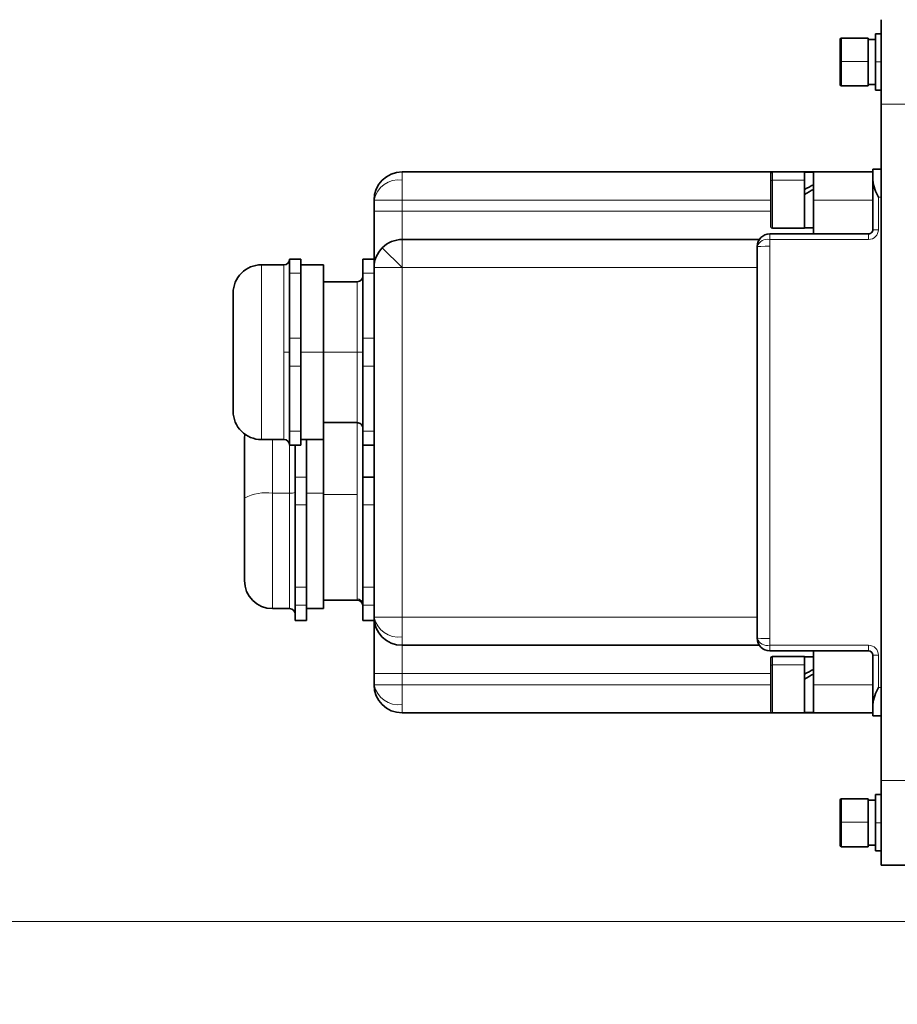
# Model space of a CAD drawing. Header units: millimetres. Extents: x 174 to 8746, y 150 to 6154.
# Tile 4 of 49: x 1548 to 1703, y 3158 to 3332. Entities that reach past the tile are written whole.
import ezdxf

# ---------------------------------------------------------------- set-up
doc = ezdxf.new("R2010")
doc.units = ezdxf.units.MM
doc.header["$MEASUREMENT"] = 0
doc.layers.add('图层0000', color=7, linetype='Continuous', lineweight=25)
doc.layers.add('图层1', color=7, linetype='Continuous', lineweight=35)
doc.dimstyles.new('线性样式 (GB)', dxfattribs={"dimtxt": 2, "dimasz": 2, "dimexe": 1, "dimexo": 0.5, "dimgap": 0.5, "dimtad": 1, "dimdsep": 46, "dimcen": -2.127267, "dimclrd": 7, "dimclre": 7, "dimclrt": 7, "dimadec": 0, "dimazin": 0, "dimtfac": 0.7, "dimtmove": 0, "dimatfit": 1, "dimfxl": 1, "dimfrac": 2, "dimtolj": 1, "dimtzin": 0, "dimlwd": 18, "dimlwe": 18, "dimarcsym": 0})

# ---------------------------------------------------------------- blocks, each defined once
blk = doc.blocks.new('DimBlk2728')
at = {"layer": '图层0000', "color": 7, "linetype": 'Continuous', "lineweight": 18}
for p, q in [((452.88, 3901.69), (663.05, 3901.69)), ((633.05, 3232.36), (633.05, 3841.69)), ((1762.05, 3172.36), (603.05, 3172.36))]:
    blk.add_line(p, q, dxfattribs=at)
at = {"layer": '图层0000', "color": 7, "linetype": 'Continuous', "lineweight": -3}
for points in [[(649.13, 3841.69), (633.05, 3901.69), (616.97, 3841.69)], [(616.97, 3232.36), (633.05, 3172.36), (649.13, 3232.36)]]:
    blk.add_solid(points, dxfattribs=at)
at = {"layer": '图层0000', "color": 7, "linetype": 'Continuous', "lineweight": 18, "insert": (619.39, 3537.02), "char_height": 60, "attachment_point": 8, "rotation": 90, "line_spacing_factor": 1.2}
blk.add_mtext('\\T1.562500;\\W1;\\FSimSun|b0|i0;24', dxfattribs=at)
blk = doc.blocks.new('DimBlk2729')
at = {"layer": '图层0000', "color": 7, "linetype": 'Continuous', "lineweight": 18}
for p, q in [((2113.39, 3681.96), (1434.02, 3681.96)), ((1464.02, 3232.36), (1464.02, 3621.96)), ((2104.73, 3172.36), (1434.02, 3172.36))]:
    blk.add_line(p, q, dxfattribs=at)
at = {"layer": '图层0000', "color": 7, "linetype": 'Continuous', "lineweight": -3}
for points in [[(1480.09, 3621.96), (1464.02, 3681.96), (1447.94, 3621.96)], [(1447.94, 3232.36), (1464.02, 3172.36), (1480.09, 3232.36)]]:
    blk.add_solid(points, dxfattribs=at)
at = {"layer": '图层0000', "color": 7, "linetype": 'Continuous', "lineweight": 18, "insert": (1450.36, 3466.5), "char_height": 60, "attachment_point": 8, "rotation": 90, "line_spacing_factor": 1.2}
blk.add_mtext('\\T1.375000;\\W1;\\FSimSun|b0|i0;16.99', dxfattribs=at)
blk = doc.blocks.new('DimBlk2750')
at = {"layer": '图层0000', "color": 7, "linetype": 'Continuous', "lineweight": 18}
for p, q in [((2113.39, 5422.27), (275.03, 5422.27)), ((305.03, 5362.27), (305.03, 3232.36)), ((2104.73, 3172.36), (275.03, 3172.36))]:
    blk.add_line(p, q, dxfattribs=at)
at = {"layer": '图层0000', "color": 7, "linetype": 'Continuous', "lineweight": -3}
for points in [[(321.11, 5362.27), (305.03, 5422.27), (288.95, 5362.27)], [(288.95, 3232.36), (305.03, 3172.36), (321.11, 3232.36)]]:
    blk.add_solid(points, dxfattribs=at)
at = {"layer": '图层0000', "color": 7, "linetype": 'Continuous', "lineweight": 18, "insert": (290.92, 4174.15), "char_height": 60, "attachment_point": 8, "rotation": 90, "line_spacing_factor": 1.2}
blk.add_mtext('\\T1.531250;\\W1;\\FSimSun|b0|i0;75', dxfattribs=at)

msp = doc.modelspace()

# ---------------------------------------------------------------- hatches: boundary and pattern name
at = {"layer": '图层0000', "linetype": 'Continuous', "lineweight": -3}
h = msp.add_hatch(dxfattribs=at)
h.set_pattern_fill('ANSI31', color=256, scale=95.25, style=0, pattern_type=2)
h.set_pattern_definition([(45, (0, 0), (-67.3519, 67.3519), [])])
edge = h.paths.add_edge_path(flags=16)
edge.add_arc((2928.394, 3681.96), 940.31, 261.127489, 360)
edge.add_arc((2128.394, 3681.96), 1740.31, 0, 160)
edge.add_arc((1376.64, 3955.576), 940.31, 23.285228, 160)
edge.add_arc((2128.394, 3681.96), 654.97, 0, 80.157033)
edge.add_line((2783.364, 3681.96), (2783.364, 2752.901))

# ---------------------------------------------------------------- linework, layer by layer
at = {"layer": '图层0000', "color": 251, "linetype": 'Continuous', "lineweight": 18}
for p, q in [((1693.344, 3329.11), (1693.344, 3324.955)), ((1693.344, 3324.955), (1698.094, 3324.955)), ((1693.344, 3320.61), (1693.344, 3324.955)), ((1699.394, 3324.86), (1700.394, 3324.86)), ((1700.394, 3317.36), (1708.394, 3317.36)), ((1615.394, 3303.895), (1615.394, 3305.36)), ((1615.394, 3300.36), (1615.394, 3303.895)), ((1681.094, 3303.858), (1681.094, 3305.36)), ((1686.794, 3303.858), (1681.094, 3303.858)), ((1681.094, 3303.858), (1681.094, 3295.36)), ((1610.394, 3300.36), (1615.394, 3300.36)), ((1615.394, 3298.36), (1615.394, 3300.36)), ((1680.794, 3300.36), (1615.394, 3300.36)), ((1688.394, 3300.36), (1698.894, 3300.36)), ((1699.894, 3295.096), (1699.894, 3300.86)), ((1699.894, 3300.86), (1700.394, 3300.86)), ((1610.394, 3298.36), (1615.394, 3298.36)), ((1615.394, 3293.36), (1615.394, 3298.36)), ((1680.794, 3298.36), (1615.394, 3298.36)), ((1698.894, 3295.096), (1699.894, 3295.096)), ((1615.394, 3293.36), (1615.394, 3288.36)), ((1680.631, 3294.36), (1680.631, 3293.36)), ((1680.631, 3293.36), (1698.158, 3293.36)), ((1680.631, 3293.36), (1680.631, 3292.153)), ((1698.158, 3294.36), (1698.158, 3293.36)), ((1615.394, 3288.36), (1611.859, 3291.895)), ((1678.565, 3292.13), (1679.049, 3292.138)), ((1679.049, 3292.138), (1679.775, 3292.145)), ((1679.775, 3292.145), (1680.631, 3292.153)), ((1680.631, 3292.153), (1680.631, 3222.567)), ((1590.394, 3257.86), (1590.394, 3288.86)), ((1594.394, 3273.36), (1594.394, 3288.86)), ((1610.394, 3288.36), (1615.394, 3288.36)), ((1615.394, 3288.36), (1678.394, 3288.36)), ((1615.394, 3226.36), (1615.394, 3288.36)), ((1595.394, 3287.36), (1597.394, 3287.36)), ((1610.394, 3287.36), (1608.394, 3287.36)), ((1607.394, 3273.36), (1607.394, 3285.86)), ((1595.394, 3275.86), (1597.394, 3275.86)), ((1610.394, 3275.86), (1608.394, 3275.86)), ((1595.394, 3273.36), (1594.394, 3273.36)), ((1594.394, 3273.36), (1594.394, 3257.86)), ((1597.394, 3273.36), (1601.394, 3273.36)), ((1601.394, 3273.36), (1607.394, 3273.36)), ((1608.394, 3273.36), (1607.394, 3273.36)), ((1607.394, 3273.36), (1607.394, 3260.86)), ((1595.394, 3270.86), (1597.394, 3270.86)), ((1608.394, 3270.86), (1610.394, 3270.86)), ((1607.394, 3248.081), (1607.394, 3260.86)), ((1597.394, 3259.36), (1595.394, 3259.36)), ((1608.394, 3259.36), (1610.394, 3259.36)), ((1592.394, 3257.86), (1592.394, 3248.336)), ((1595.394, 3248.336), (1595.394, 3256.86)), ((1598.394, 3251.211), (1596.394, 3251.211)), ((1592.394, 3248.336), (1595.394, 3248.336)), ((1592.394, 3227.86), (1592.394, 3248.336)), ((1595.394, 3248.336), (1595.394, 3227.86)), ((1598.394, 3248.336), (1601.394, 3248.336)), ((1601.394, 3248.081), (1607.394, 3248.081)), ((1607.394, 3229.593), (1607.394, 3248.081)), ((1596.394, 3246.284), (1598.394, 3246.284)), ((1608.394, 3246.284), (1610.394, 3246.284)), ((1598.394, 3231.655), (1596.394, 3231.655)), ((1608.394, 3231.655), (1610.394, 3231.655)), ((1607.394, 3229.593), (1607.394, 3229.36)), ((1596.394, 3228.455), (1598.394, 3228.455)), ((1608.394, 3228.455), (1610.394, 3228.455)), ((1596.394, 3225.803), (1598.394, 3225.803)), ((1608.394, 3225.803), (1610.394, 3225.803)), ((1615.394, 3226.36), (1610.394, 3226.36)), ((1615.394, 3222.824), (1615.394, 3226.36)), ((1678.394, 3226.36), (1615.394, 3226.36)), ((1615.394, 3221.36), (1615.394, 3222.824)), ((1679.049, 3222.581), (1678.565, 3222.589)), ((1679.775, 3222.574), (1679.049, 3222.581)), ((1680.631, 3222.567), (1679.775, 3222.574)), ((1680.631, 3221.36), (1680.631, 3222.567)), ((1615.394, 3216.36), (1615.394, 3221.36)), ((1680.631, 3221.36), (1698.158, 3221.36)), ((1680.631, 3221.36), (1680.631, 3220.36)), ((1698.158, 3221.36), (1698.158, 3220.36)), ((1681.094, 3217.858), (1681.094, 3219.36)), ((1699.894, 3219.623), (1698.894, 3219.623)), ((1699.894, 3219.623), (1699.894, 3213.86)), ((1686.794, 3217.858), (1681.094, 3217.858)), ((1681.094, 3217.858), (1681.094, 3209.36)), ((1610.394, 3216.36), (1615.394, 3216.36)), ((1615.394, 3214.36), (1615.394, 3216.36)), ((1680.794, 3216.36), (1615.394, 3216.36)), ((1615.394, 3214.36), (1610.394, 3214.36)), ((1615.394, 3210.824), (1615.394, 3214.36)), ((1615.394, 3214.36), (1680.794, 3214.36)), ((1688.394, 3214.36), (1698.894, 3214.36)), ((1688.394, 3214.36), (1698.894, 3214.36)), ((1699.894, 3213.86), (1700.394, 3213.86)), ((1615.394, 3210.824), (1615.394, 3209.36)), ((1708.394, 3197.36), (1700.394, 3197.36)), ((1693.344, 3194.11), (1693.344, 3189.955)), ((1693.344, 3189.955), (1698.094, 3189.955)), ((1693.344, 3185.61), (1693.344, 3189.955)), ((1699.394, 3189.86), (1700.394, 3189.86))]:
    msp.add_line(p, q, dxfattribs=at)
for centre, radius, start, end in [((1693.282, 3322.159), 2.797, 88.72014, 93.84472), ((1614.769, 3299.476), 4.463, 81.95098, 168.57612), ((1681.056, 3303.594), 0.267, 81.7692, 168.19428), ((1698.158, 3295.096), 1.736, 269.98411, 0.01592), ((1680.229, 3291.446), 1.955, 78.12267, 159.75311), ((1678.548, 3290.555), 1.576, 89.37978, 95.5799), ((1591.181, 3240.349), 8.079, 81.35832, 117.94801), ((1595.637, 3249.934), 1.616, 261.35832, 297.94801), ((1607.402, 3228.6), 0.993, 0.42359, 90.41742), ((1614.769, 3227.244), 4.463, 191.42343, 278.04911), ((1678.548, 3224.164), 1.576, 264.42009, 270.62023), ((1680.229, 3223.273), 1.955, 200.24688, 281.87734), ((1698.158, 3219.623), 1.736, 359.98653, 90.01347), ((1681.056, 3217.594), 0.267, 81.7692, 168.19428), ((1614.769, 3215.244), 4.463, 191.42343, 278.04911), ((1693.282, 3187.159), 2.797, 88.72014, 93.84472)]:
    msp.add_arc(centre, radius, start, end, dxfattribs=at)
at = {"layer": '图层1', "color": 7, "linetype": 'Continuous', "lineweight": 35}
for p, q in [((1700.394, 3332.36), (1700.394, 3317.36)), ((1693.094, 3328.86), (1693.094, 3324.949)), ((1698.094, 3329.11), (1693.344, 3329.11)), ((1698.094, 3324.955), (1698.094, 3329.11)), ((1699.394, 3328.86), (1698.094, 3328.86)), ((1699.394, 3329.86), (1699.394, 3324.86)), ((1700.394, 3329.86), (1699.394, 3329.86)), ((1693.094, 3320.86), (1693.094, 3324.949)), ((1698.094, 3320.61), (1698.094, 3324.955)), ((1699.394, 3319.86), (1699.394, 3324.86)), ((1698.094, 3320.61), (1693.344, 3320.61)), ((1699.394, 3320.86), (1698.094, 3320.86)), ((1700.394, 3319.86), (1699.394, 3319.86)), ((1700.394, 3317.36), (1700.394, 3197.36)), ((1698.894, 3303.86), (1698.894, 3305.86)), ((1698.894, 3305.86), (1700.394, 3305.86)), ((1681.094, 3305.36), (1615.394, 3305.36)), ((1680.794, 3303.648), (1680.794, 3305.06)), ((1686.794, 3305.36), (1681.094, 3305.36)), ((1688.394, 3305.36), (1686.794, 3305.36)), ((1686.794, 3303.858), (1686.794, 3305.36)), ((1688.394, 3305.3), (1686.794, 3305.3)), ((1686.794, 3295.36), (1686.794, 3303.858)), ((1688.394, 3300.36), (1688.394, 3305.36)), ((1688.394, 3305.36), (1698.894, 3305.36)), ((1698.894, 3303.86), (1698.894, 3295.096)), ((1680.794, 3303.648), (1680.794, 3295.66)), ((1610.394, 3298.36), (1610.394, 3300.36)), ((1688.394, 3294.36), (1688.394, 3300.36)), ((1610.394, 3288.36), (1610.394, 3298.36)), ((1686.794, 3295.36), (1681.094, 3295.36)), ((1688.394, 3295.42), (1686.794, 3295.42)), ((1615.394, 3293.36), (1678.767, 3293.36)), ((1680.631, 3294.36), (1698.158, 3294.36)), ((1678.394, 3292.123), (1678.394, 3222.596)), ((1595.394, 3287.36), (1595.394, 3289.86)), ((1595.394, 3289.86), (1597.394, 3289.86)), ((1597.394, 3287.36), (1597.394, 3289.86)), ((1610.394, 3289.86), (1608.394, 3289.86)), ((1608.394, 3289.86), (1608.394, 3287.36)), ((1594.394, 3288.86), (1590.394, 3288.86)), ((1601.394, 3288.86), (1597.394, 3288.86)), ((1601.394, 3273.36), (1601.394, 3288.86)), ((1610.394, 3226.36), (1610.394, 3288.36)), ((1595.394, 3281.61), (1595.394, 3287.36)), ((1597.394, 3275.86), (1597.394, 3287.36)), ((1608.394, 3287.36), (1608.394, 3275.86)), ((1601.394, 3285.86), (1607.394, 3285.86)), ((1585.394, 3283.86), (1585.394, 3273.36)), ((1595.394, 3275.86), (1595.394, 3281.61)), ((1595.394, 3270.86), (1595.394, 3275.86)), ((1597.394, 3270.86), (1597.394, 3275.86)), ((1608.394, 3275.86), (1608.394, 3270.86)), ((1585.394, 3273.36), (1585.394, 3262.86)), ((1601.394, 3257.86), (1601.394, 3273.36)), ((1595.394, 3265.11), (1595.394, 3270.86)), ((1597.394, 3259.36), (1597.394, 3270.86)), ((1608.394, 3259.36), (1608.394, 3270.86)), ((1595.394, 3259.36), (1595.394, 3265.11)), ((1601.394, 3260.86), (1607.394, 3260.86)), ((1595.394, 3259.36), (1595.394, 3256.86)), ((1597.394, 3256.86), (1597.394, 3259.36)), ((1608.394, 3256.86), (1608.394, 3259.36)), ((1587.394, 3257.86), (1587.394, 3247.486)), ((1590.394, 3257.86), (1594.394, 3257.86)), ((1595.394, 3256.86), (1597.394, 3256.86)), ((1596.394, 3251.211), (1596.394, 3256.86)), ((1601.394, 3257.86), (1597.394, 3257.86)), ((1598.394, 3251.211), (1598.394, 3257.86)), ((1601.394, 3248.336), (1601.394, 3257.86)), ((1608.394, 3251.211), (1608.394, 3256.86)), ((1608.394, 3256.86), (1610.394, 3256.86)), ((1596.394, 3251.211), (1596.394, 3246.284)), ((1598.394, 3246.284), (1598.394, 3251.211)), ((1610.394, 3251.211), (1608.394, 3251.211)), ((1608.394, 3251.211), (1608.394, 3246.284)), ((1601.394, 3227.86), (1601.394, 3248.336)), ((1587.394, 3232.86), (1587.394, 3247.486)), ((1596.394, 3246.284), (1596.394, 3238.97)), ((1598.394, 3231.655), (1598.394, 3246.284)), ((1608.394, 3246.284), (1608.394, 3231.655)), ((1596.394, 3231.655), (1596.394, 3238.97)), ((1596.394, 3231.655), (1596.394, 3228.455)), ((1598.394, 3228.455), (1598.394, 3231.655)), ((1608.394, 3231.655), (1608.394, 3228.455)), ((1601.394, 3229.36), (1607.394, 3229.36)), ((1592.394, 3227.86), (1595.394, 3227.86)), ((1596.394, 3227.129), (1596.394, 3228.455)), ((1596.394, 3225.803), (1596.394, 3227.129)), ((1598.394, 3225.803), (1598.394, 3228.455)), ((1601.394, 3227.86), (1598.394, 3227.86)), ((1608.394, 3228.455), (1608.394, 3225.803)), ((1596.394, 3225.731), (1596.394, 3225.803)), ((1596.394, 3225.731), (1598.394, 3225.731)), ((1598.394, 3225.731), (1598.394, 3225.803)), ((1608.394, 3225.803), (1608.394, 3225.731)), ((1608.394, 3225.731), (1610.394, 3225.731)), ((1610.394, 3216.36), (1610.394, 3226.36)), ((1678.767, 3221.36), (1615.394, 3221.36)), ((1680.631, 3220.36), (1698.158, 3220.36)), ((1688.394, 3214.36), (1688.394, 3220.36)), ((1680.794, 3217.648), (1680.794, 3219.06)), ((1686.794, 3219.36), (1681.094, 3219.36)), ((1686.794, 3217.858), (1686.794, 3219.36)), ((1688.394, 3219.3), (1686.794, 3219.3)), ((1698.894, 3219.623), (1698.894, 3210.86)), ((1680.794, 3217.648), (1680.794, 3209.66)), ((1686.794, 3209.36), (1686.794, 3217.858)), ((1610.394, 3214.36), (1610.394, 3216.36)), ((1688.394, 3209.36), (1688.394, 3214.36)), ((1688.394, 3209.42), (1686.794, 3209.42)), ((1698.894, 3210.86), (1698.894, 3208.86)), ((1615.394, 3209.36), (1681.094, 3209.36)), ((1686.794, 3209.36), (1681.094, 3209.36)), ((1686.794, 3209.36), (1688.394, 3209.36)), ((1688.394, 3209.36), (1698.894, 3209.36)), ((1700.394, 3208.86), (1698.894, 3208.86)), ((1700.394, 3197.36), (1700.394, 3182.36)), ((1693.094, 3193.86), (1693.094, 3189.949)), ((1698.094, 3194.11), (1693.344, 3194.11)), ((1698.094, 3189.955), (1698.094, 3194.11)), ((1699.394, 3193.86), (1698.094, 3193.86)), ((1699.394, 3194.86), (1699.394, 3189.86)), ((1700.394, 3194.86), (1699.394, 3194.86)), ((1693.094, 3185.86), (1693.094, 3189.949)), ((1698.094, 3185.61), (1698.094, 3189.955)), ((1699.394, 3184.86), (1699.394, 3189.86)), ((1698.094, 3185.61), (1693.344, 3185.61)), ((1699.394, 3185.86), (1698.094, 3185.86)), ((1700.394, 3184.86), (1699.394, 3184.86)), ((1708.394, 3182.36), (1700.394, 3182.36))]:
    msp.add_line(p, q, dxfattribs=at)
for centre, radius, start, end in [((1693.344, 3328.86), 0.25, 90, 179.9997), ((1693.344, 3320.86), 0.25, 180, 270), ((1615.394, 3300.36), 5, 90, 180), ((1681.094, 3305.06), 0.3, 90, 180), ((1707.691, 3305.125), 8.887, 188.1871, 208.68279), ((1712.333, 3254.414), 54.223, 116.19894, 118.09904), ((1715.282, 3251.861), 57.11, 118.08613, 119.92161), ((1681.094, 3295.66), 0.3, 180.00001, 270), ((1698.158, 3295.096), 0.737, 270, 0.00001), ((1615.394, 3288.36), 5, 90, 135), ((1680.631, 3292.123), 2.237, 90.0037, 179.9963), ((1615.394, 3288.36), 5, 135, 180), ((1594.394, 3289.86), 1, 270, 359.99999), ((1590.394, 3283.86), 5, 90, 180.00009), ((1607.394, 3286.86), 1, 270, 359.99911), ((1590.394, 3262.86), 5, 179.99991, 270), ((1607.394, 3259.86), 1, 359.99968, 90), ((1592.394, 3257.86), 5, 169.2187, 180), ((1594.394, 3256.86), 1, 0.00143, 90), ((1592.394, 3232.86), 5, 180.00001, 270), ((1607.394, 3228.36), 1, 5.44463, 90), ((1595.394, 3226.86), 1, 0.00177, 90), ((1615.394, 3226.36), 5, 180, 270), ((1680.631, 3222.596), 2.237, 180.0037, 269.9963), ((1698.158, 3219.623), 0.737, 0, 90), ((1681.094, 3219.06), 0.3, 90, 180), ((1712.333, 3168.414), 54.223, 116.19894, 118.09904), ((1715.282, 3165.861), 57.11, 118.08613, 119.92161), ((1615.394, 3214.36), 5, 180, 270), ((1707.691, 3209.594), 8.887, 151.31681, 171.81329), ((1681.094, 3209.66), 0.3, 180.00001, 270), ((1693.344, 3193.86), 0.25, 90, 179.9997), ((1693.344, 3185.86), 0.25, 180, 270)]:
    msp.add_arc(centre, radius, start, end, dxfattribs=at)

# ---------------------------------------------------------------- dimensions: what is measured, and where the dimension line sits
at = {"layer": '图层0000', "color": 7, "linetype": 'Continuous', "lineweight": -3}
for base, p1, p2, angle, override, picture, middle in [((305.029, 3172.36), (2128.394, 5422.27), (2119.735, 3172.36), 270, {"dimscale": 1, "dimtxt": 60, "dimasz": 60, "dimexe": 30, "dimexo": 15, "dimgap": 15, "dimtad": 1, "dimtih": 0, "dimtoh": 0, "dimdec": 0, "dimlfac": 1, "dimrnd": 0, "dimzin": 8, "dimdsep": 46, "dimlunit": 2, "dimpost": '<>', "dimtxsty": 'Standard', "dimsah": 0, "dimtsz": 0, "dimcen": -63.818014, "dimdle": 0, "dimse1": 0, "dimse2": 0, "dimsd1": 0, "dimsd2": 0, "dimclrd": 7, "dimclre": 7, "dimclrt": 7, "dimaunit": 0, "dimadec": 0, "dimazin": 2, "dimtol": 0, "dimlim": 0, "dimtp": 0, "dimtm": 0, "dimtfac": 0.7, "dimtdec": 2, "dimtix": 0, "dimtofl": 1, "dimtmove": 0, "dimatfit": 1, "dimtfillclr": 0, "dimfrac": 2, "dimtzin": 0, "dimlwd": 18, "dimlwe": 18}, 'DimBlk2750', (305.029, 4174.154)), ((633.049, 3901.69), (1777.054, 3172.36), (437.876, 3901.69), 90, {"dimscale": 1, "dimtxt": 60, "dimasz": 60, "dimexe": 30, "dimexo": 15, "dimgap": 15, "dimtad": 1, "dimtih": 0, "dimtoh": 0, "dimdec": 0, "dimlfac": 1, "dimrnd": 0, "dimzin": 8, "dimdsep": 46, "dimlunit": 2, "dimpost": '<>', "dimtxsty": 'Standard', "dimsah": 0, "dimtsz": 0, "dimcen": -63.818014, "dimdle": 0, "dimse1": 0, "dimse2": 0, "dimsd1": 0, "dimsd2": 0, "dimclrd": 7, "dimclre": 7, "dimclrt": 7, "dimaunit": 0, "dimadec": 0, "dimazin": 2, "dimtol": 0, "dimlim": 0, "dimtp": 0, "dimtm": 0, "dimtfac": 0.7, "dimtdec": 2, "dimtix": 0, "dimtofl": 1, "dimtmove": 0, "dimatfit": 1, "dimtfillclr": 0, "dimfrac": 2, "dimtzin": 0, "dimlwd": 18, "dimlwe": 18}, 'DimBlk2728', (633.049, 3537.025)), ((1464.016, 3681.96), (2119.735, 3172.36), (2128.394, 3681.96), 90, {"dimscale": 1, "dimtxt": 60, "dimasz": 60, "dimexe": 30, "dimexo": 15, "dimgap": 15, "dimtad": 1, "dimtih": 0, "dimtoh": 0, "dimdec": 2, "dimlfac": 1, "dimrnd": 0, "dimzin": 8, "dimdsep": 46, "dimlunit": 2, "dimpost": '<>', "dimtxsty": 'Standard', "dimsah": 0, "dimtsz": 0, "dimcen": -63.818014, "dimdle": 0, "dimse1": 0, "dimse2": 0, "dimsd1": 0, "dimsd2": 0, "dimclrd": 7, "dimclre": 7, "dimclrt": 7, "dimaunit": 0, "dimadec": 0, "dimazin": 2, "dimtol": 0, "dimlim": 0, "dimtp": 0, "dimtm": 0, "dimtfac": 0.7, "dimtdec": 2, "dimtix": 0, "dimtofl": 1, "dimtmove": 0, "dimatfit": 1, "dimtfillclr": 0, "dimfrac": 2, "dimtzin": 0, "dimlwd": 18, "dimlwe": 18}, 'DimBlk2729', (1464.016, 3466.496))]:
    dim = msp.add_linear_dim(base=base, p1=p1, p2=p2, angle=angle, text='\\T1.25;\\W1;\\FSimSun;<>', dimstyle='线性样式 (GB)', override=override, dxfattribs=at)
    dim.commit()
    dim.dimension.update_dxf_attribs({"geometry": picture, "text_midpoint": middle, "dimtype": 160})

doc.saveas('drawing.dxf')
